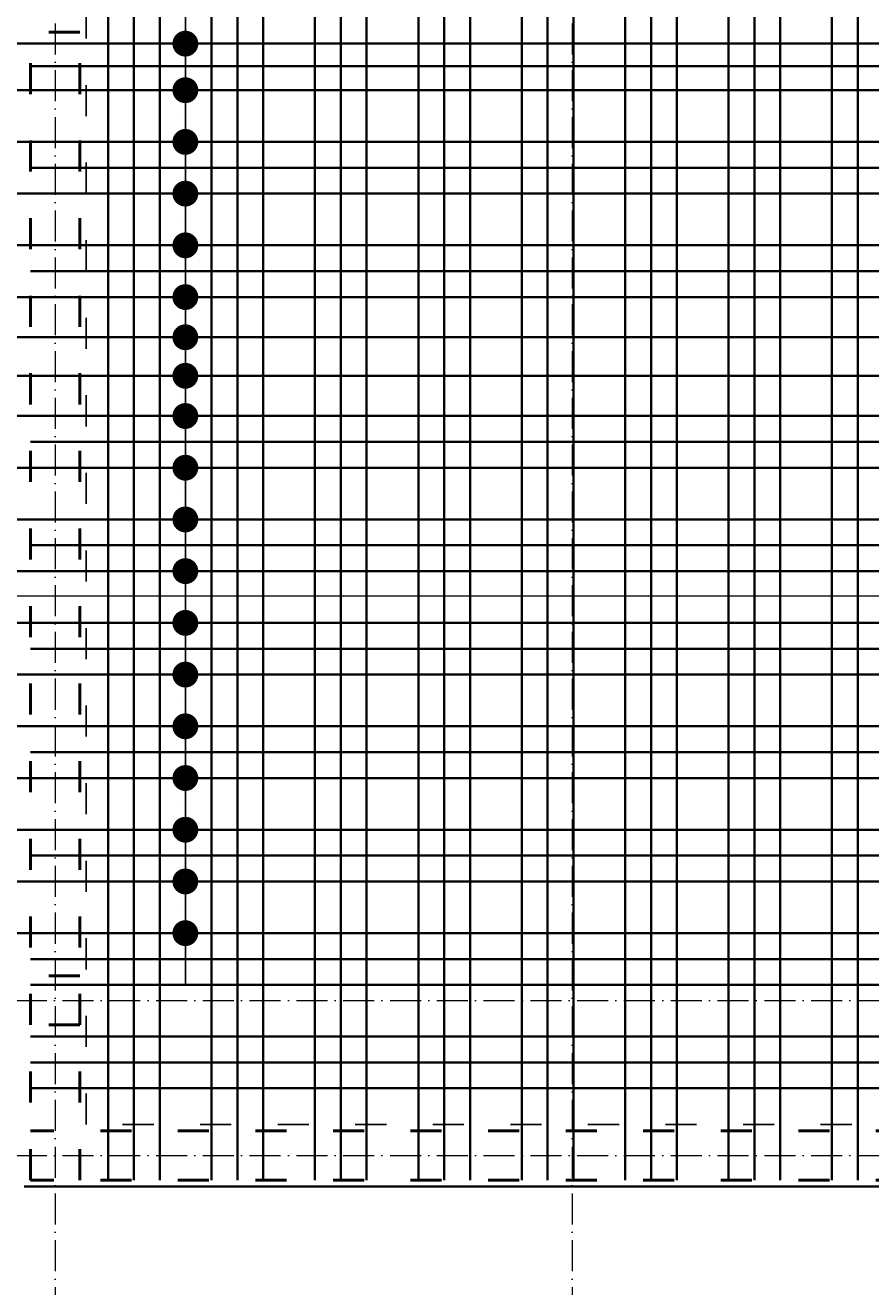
# Model space of a CAD drawing. Header units: millimetres. Extents: x 295948 to 312016, y 6878 to 18016.
# Tile 189 of 252: x 307779 to 308106, y 14013 to 14501. Entities that reach past the tile are written whole.
import ezdxf

# ---------------------------------------------------------------- set-up
doc = ezdxf.new("R2010")
doc.units = ezdxf.units.MM
doc.linetypes.add('ACAD_ISO03W100', pattern=[30, 12, -18])
doc.linetypes.add('ACAD_ISO10W100', pattern=[18, 12, -3, 0, -3])
for name, color, linetype, lineweight in [('konstrukcja', 3, 'Continuous', 35), ('konstrukcja wymiary', 1, 'Continuous', 13), ('osie', 5, 'ACAD_ISO10W100', 13), ('zbrojenie', 4, 'Continuous', 50), ('zbrojenie płyty', 141, 'Continuous', 35)]:
    doc.layers.add(name, color=color, linetype=linetype, lineweight=lineweight)
doc.layers.add('przerywane', color=6, linetype='ACAD_ISO03W100')
doc.styles.add('KONSTRUKCJA', font='romand.shx', dxfattribs={"oblique": 10})
doc.styles.get("Standard").update_dxf_attribs({"font": 'romand.shx', "oblique": 10})
doc.dimstyles.new('150', dxfattribs={"dimtxt": 10, "dimasz": 7, "dimexe": 1.25, "dimexo": 0.625, "dimgap": 3, "dimtad": 1, "dimdec": 0, "dimrnd": 0.5, "dimtxsty": 'KONSTRUKCJA', "dimblk": 'ARCHTICK', "dimcen": 2.5, "dimadec": 0, "dimazin": 0, "dimtfac": 1, "dimtdec": 0, "dimtix": 1, "dimtmove": 0, "dimatfit": 3, "dimfxl": 4, "dimfxlon": 1, "dimarcsym": 0})
doc.dimstyles.new('kropki', dxfattribs={"dimtxt": 0.001, "dimasz": 10, "dimexe": 1.25, "dimexo": 0.625, "dimgap": 1, "dimtad": 1, "dimtxsty": 'Standard', "dimblk": 'DOT', "dimcen": 2.5, "dimadec": 0, "dimazin": 0, "dimtfac": 1, "dimtmove": 0, "dimatfit": 3, "dimfxl": 1, "dimfxlon": 1, "dimarcsym": 0})

# ---------------------------------------------------------------- blocks, each defined once
blk = doc.blocks.new('_ArchTick')
at = {"color": 0, "linetype": 'ByBlock', "lineweight": 13, "const_width": 0.15}
blk.add_lwpolyline([(-0.5, -0.5), (0.5, 0.5)], dxfattribs=at)
blk = doc.blocks.new('*D884')
at = {"layer": 'Defpoints', "color": 0, "transparency": 16777216}
for p in [(307778.44, 14112.22), (307282.44, 14052.22), (307778.44, 13992.22)]:
    blk.add_point(p, dxfattribs=at)
at = {"layer": 'konstrukcja wymiary', "color": 0, "lineweight": -2, "transparency": 16777216}
for p, q in [((307282.44, 13996.22), (307282.44, 13990.97)), ((307778.44, 13996.22), (307778.44, 13990.97)), ((307282.44, 13992.22), (307778.44, 13992.22))]:
    blk.add_line(p, q, dxfattribs=at)
at = {"layer": 'konstrukcja wymiary', "color": 0, "lineweight": -2, "transparency": 16777216, "xscale": 7, "yscale": 7, "zscale": 7, "rotation": 180}
blk.add_blockref('_ArchTick', (307282.44, 13992.22), dxfattribs=at)
at = {"layer": 'konstrukcja wymiary', "color": 0, "lineweight": -2, "transparency": 16777216, "xscale": 7, "yscale": 7, "zscale": 7}
blk.add_blockref('_ArchTick', (307778.44, 13992.22), dxfattribs=at)
at = {"layer": 'konstrukcja wymiary', "color": 0, "transparency": 16777216, "insert": (307530.44, 14000.22), "char_height": 10, "attachment_point": 5, "style": 'KONSTRUKCJA'}
blk.add_mtext('496', dxfattribs=at)
blk = doc.blocks.new('*D885')
at = {"layer": 'Defpoints', "color": 0, "transparency": 16777216}
for p in [(307778.44, 14112.22), (308422.44, 14052.22), (308422.44, 13992.22)]:
    blk.add_point(p, dxfattribs=at)
at = {"layer": 'konstrukcja wymiary', "color": 0, "lineweight": -2, "transparency": 16777216}
for p, q in [((307778.44, 13996.22), (307778.44, 13990.97)), ((308422.44, 13996.22), (308422.44, 13990.97)), ((307778.44, 13992.22), (308422.44, 13992.22))]:
    blk.add_line(p, q, dxfattribs=at)
at = {"layer": 'konstrukcja wymiary', "color": 0, "lineweight": -2, "transparency": 16777216, "xscale": 7, "yscale": 7, "zscale": 7, "rotation": 180}
blk.add_blockref('_ArchTick', (307778.44, 13992.22), dxfattribs=at)
at = {"layer": 'konstrukcja wymiary', "color": 0, "lineweight": -2, "transparency": 16777216, "xscale": 7, "yscale": 7, "zscale": 7}
blk.add_blockref('_ArchTick', (308422.44, 13992.22), dxfattribs=at)
at = {"layer": 'konstrukcja wymiary', "color": 0, "transparency": 16777216, "insert": (308100.44, 14000.22), "char_height": 10, "attachment_point": 5, "style": 'KONSTRUKCJA'}
blk.add_mtext('644', dxfattribs=at)
blk = doc.blocks.new('_Dot')
at = {"color": 0, "linetype": 'ByBlock', "lineweight": -2}
blk.add_line((-0.5, 0), (-1, 0), dxfattribs=at)
at = {"color": 0, "linetype": 'ByBlock', "const_width": 0.5}
blk.add_lwpolyline([(-0.25, 0, 1), (0.25, 0, 1)], format="xyb", close=True, dxfattribs=at)
blk = doc.blocks.new('*D1040')
at = {"layer": 'Defpoints', "color": 0, "transparency": 16777216}
for p in [(307840.81, 14170.22), (307850.94, 14170.22), (307850.94, 14150.22)]:
    blk.add_point(p, dxfattribs=at)
at = {"layer": 'konstrukcja wymiary', "color": 0, "lineweight": -2, "transparency": 16777216}
for p, q in [((307840.81, 14180.22), (307840.81, 14190.22)), ((307841.81, 14170.22), (307839.56, 14170.22)), ((307840.81, 14150.22), (307840.81, 14170.22)), ((307841.81, 14150.22), (307839.56, 14150.22)), ((307840.81, 14140.22), (307840.81, 14130.22))]:
    blk.add_line(p, q, dxfattribs=at)
at = {"layer": 'konstrukcja wymiary', "color": 0, "lineweight": -2, "transparency": 16777216, "xscale": 10, "yscale": 10, "zscale": 10}
for p, rotation in [((307840.81, 14170.22), 270), ((307840.81, 14150.22), 90)]:
    blk.add_blockref('_Dot', p, dxfattribs=dict(at, rotation=rotation))
at = {"layer": 'konstrukcja wymiary', "color": 0, "transparency": 16777216, "insert": (307839.81, 14160.22), "char_height": 0.001, "attachment_point": 5, "rotation": 90}
blk.add_mtext('20', dxfattribs=at)
blk = doc.blocks.new('*D1041')
at = {"layer": 'Defpoints', "color": 0, "transparency": 16777216}
for p in [(307840.81, 14190.22), (307850.94, 14190.22), (307850.94, 14170.22)]:
    blk.add_point(p, dxfattribs=at)
at = {"layer": 'konstrukcja wymiary', "color": 0, "lineweight": -2, "transparency": 16777216}
for p, q in [((307840.81, 14200.22), (307840.81, 14210.22)), ((307841.81, 14190.22), (307839.56, 14190.22)), ((307840.81, 14170.22), (307840.81, 14190.22)), ((307841.81, 14170.22), (307839.56, 14170.22)), ((307840.81, 14160.22), (307840.81, 14150.22))]:
    blk.add_line(p, q, dxfattribs=at)
at = {"layer": 'konstrukcja wymiary', "color": 0, "lineweight": -2, "transparency": 16777216, "xscale": 10, "yscale": 10, "zscale": 10}
for p, rotation in [((307840.81, 14190.22), 270), ((307840.81, 14170.22), 90)]:
    blk.add_blockref('_Dot', p, dxfattribs=dict(at, rotation=rotation))
at = {"layer": 'konstrukcja wymiary', "color": 0, "transparency": 16777216, "insert": (307839.81, 14180.22), "char_height": 0.001, "attachment_point": 5, "rotation": 90}
blk.add_mtext('20', dxfattribs=at)
blk = doc.blocks.new('*D1014')
at = {"layer": 'Defpoints', "color": 0, "transparency": 16777216}
for p in [(307840.81, 14210.22), (307850.94, 14210.22), (307850.94, 14190.22)]:
    blk.add_point(p, dxfattribs=at)
at = {"layer": 'konstrukcja wymiary', "color": 0, "lineweight": -2, "transparency": 16777216}
for p, q in [((307840.81, 14220.22), (307840.81, 14230.22)), ((307841.81, 14210.22), (307839.56, 14210.22)), ((307840.81, 14190.22), (307840.81, 14210.22)), ((307841.81, 14190.22), (307839.56, 14190.22)), ((307840.81, 14180.22), (307840.81, 14170.22))]:
    blk.add_line(p, q, dxfattribs=at)
at = {"layer": 'konstrukcja wymiary', "color": 0, "lineweight": -2, "transparency": 16777216, "xscale": 10, "yscale": 10, "zscale": 10}
for p, rotation in [((307840.81, 14210.22), 270), ((307840.81, 14190.22), 90)]:
    blk.add_blockref('_Dot', p, dxfattribs=dict(at, rotation=rotation))
at = {"layer": 'konstrukcja wymiary', "color": 0, "transparency": 16777216, "insert": (307839.81, 14200.22), "char_height": 0.001, "attachment_point": 5, "rotation": 90}
blk.add_mtext('20', dxfattribs=at)
blk = doc.blocks.new('*D1015')
at = {"layer": 'Defpoints', "color": 0, "transparency": 16777216}
for p in [(307840.81, 14230.22), (307850.94, 14230.22), (307850.94, 14210.22)]:
    blk.add_point(p, dxfattribs=at)
at = {"layer": 'konstrukcja wymiary', "color": 0, "lineweight": -2, "transparency": 16777216}
for p, q in [((307840.81, 14240.22), (307840.81, 14250.22)), ((307841.81, 14230.22), (307839.56, 14230.22)), ((307840.81, 14210.22), (307840.81, 14230.22)), ((307841.81, 14210.22), (307839.56, 14210.22)), ((307840.81, 14200.22), (307840.81, 14190.22))]:
    blk.add_line(p, q, dxfattribs=at)
at = {"layer": 'konstrukcja wymiary', "color": 0, "lineweight": -2, "transparency": 16777216, "xscale": 10, "yscale": 10, "zscale": 10}
for p, rotation in [((307840.81, 14230.22), 270), ((307840.81, 14210.22), 90)]:
    blk.add_blockref('_Dot', p, dxfattribs=dict(at, rotation=rotation))
at = {"layer": 'konstrukcja wymiary', "color": 0, "transparency": 16777216, "insert": (307839.81, 14220.22), "char_height": 0.001, "attachment_point": 5, "rotation": 90}
blk.add_mtext('20', dxfattribs=at)
blk = doc.blocks.new('*D1016')
at = {"layer": 'Defpoints', "color": 0, "transparency": 16777216}
for p in [(307840.81, 14250.22), (307850.94, 14250.22), (307850.94, 14230.22)]:
    blk.add_point(p, dxfattribs=at)
at = {"layer": 'konstrukcja wymiary', "color": 0, "lineweight": -2, "transparency": 16777216}
for p, q in [((307840.81, 14260.22), (307840.81, 14270.22)), ((307841.81, 14250.22), (307839.56, 14250.22)), ((307840.81, 14230.22), (307840.81, 14250.22)), ((307841.81, 14230.22), (307839.56, 14230.22)), ((307840.81, 14220.22), (307840.81, 14210.22))]:
    blk.add_line(p, q, dxfattribs=at)
at = {"layer": 'konstrukcja wymiary', "color": 0, "lineweight": -2, "transparency": 16777216, "xscale": 10, "yscale": 10, "zscale": 10}
for p, rotation in [((307840.81, 14250.22), 270), ((307840.81, 14230.22), 90)]:
    blk.add_blockref('_Dot', p, dxfattribs=dict(at, rotation=rotation))
at = {"layer": 'konstrukcja wymiary', "color": 0, "transparency": 16777216, "insert": (307839.81, 14240.22), "char_height": 0.001, "attachment_point": 5, "rotation": 90}
blk.add_mtext('20', dxfattribs=at)
blk = doc.blocks.new('*D1017')
at = {"layer": 'Defpoints', "color": 0, "transparency": 16777216}
for p in [(307840.81, 14270.22), (307850.94, 14270.22), (307850.94, 14250.22)]:
    blk.add_point(p, dxfattribs=at)
at = {"layer": 'konstrukcja wymiary', "color": 0, "lineweight": -2, "transparency": 16777216}
for p, q in [((307840.81, 14280.22), (307840.81, 14290.22)), ((307841.81, 14270.22), (307839.56, 14270.22)), ((307840.81, 14250.22), (307840.81, 14270.22)), ((307841.81, 14250.22), (307839.56, 14250.22)), ((307840.81, 14240.22), (307840.81, 14230.22))]:
    blk.add_line(p, q, dxfattribs=at)
at = {"layer": 'konstrukcja wymiary', "color": 0, "lineweight": -2, "transparency": 16777216, "xscale": 10, "yscale": 10, "zscale": 10}
for p, rotation in [((307840.81, 14270.22), 270), ((307840.81, 14250.22), 90)]:
    blk.add_blockref('_Dot', p, dxfattribs=dict(at, rotation=rotation))
at = {"layer": 'konstrukcja wymiary', "color": 0, "transparency": 16777216, "insert": (307839.81, 14260.22), "char_height": 0.001, "attachment_point": 5, "rotation": 90}
blk.add_mtext('20', dxfattribs=at)
blk = doc.blocks.new('*D1018')
at = {"layer": 'Defpoints', "color": 0, "transparency": 16777216}
for p in [(307840.81, 14290.22), (307850.94, 14290.22), (307850.94, 14270.22)]:
    blk.add_point(p, dxfattribs=at)
at = {"layer": 'konstrukcja wymiary', "color": 0, "lineweight": -2, "transparency": 16777216}
for p, q in [((307840.81, 14300.22), (307840.81, 14310.22)), ((307841.81, 14290.22), (307839.56, 14290.22)), ((307840.81, 14270.22), (307840.81, 14290.22)), ((307841.81, 14270.22), (307839.56, 14270.22)), ((307840.81, 14260.22), (307840.81, 14250.22))]:
    blk.add_line(p, q, dxfattribs=at)
at = {"layer": 'konstrukcja wymiary', "color": 0, "lineweight": -2, "transparency": 16777216, "xscale": 10, "yscale": 10, "zscale": 10}
for p, rotation in [((307840.81, 14290.22), 270), ((307840.81, 14270.22), 90)]:
    blk.add_blockref('_Dot', p, dxfattribs=dict(at, rotation=rotation))
at = {"layer": 'konstrukcja wymiary', "color": 0, "transparency": 16777216, "insert": (307839.81, 14280.22), "char_height": 0.001, "attachment_point": 5, "rotation": 90}
blk.add_mtext('20', dxfattribs=at)
blk = doc.blocks.new('*D1019')
at = {"layer": 'Defpoints', "color": 0, "transparency": 16777216}
for p in [(307840.81, 14310.22), (307850.94, 14310.22), (307850.94, 14290.22)]:
    blk.add_point(p, dxfattribs=at)
at = {"layer": 'konstrukcja wymiary', "color": 0, "lineweight": -2, "transparency": 16777216}
for p, q in [((307840.81, 14320.22), (307840.81, 14330.22)), ((307841.81, 14310.22), (307839.56, 14310.22)), ((307840.81, 14290.22), (307840.81, 14310.22)), ((307841.81, 14290.22), (307839.56, 14290.22)), ((307840.81, 14280.22), (307840.81, 14270.22))]:
    blk.add_line(p, q, dxfattribs=at)
at = {"layer": 'konstrukcja wymiary', "color": 0, "lineweight": -2, "transparency": 16777216, "xscale": 10, "yscale": 10, "zscale": 10}
for p, rotation in [((307840.81, 14310.22), 270), ((307840.81, 14290.22), 90)]:
    blk.add_blockref('_Dot', p, dxfattribs=dict(at, rotation=rotation))
at = {"layer": 'konstrukcja wymiary', "color": 0, "transparency": 16777216, "insert": (307839.81, 14300.22), "char_height": 0.001, "attachment_point": 5, "rotation": 90}
blk.add_mtext('20', dxfattribs=at)
blk = doc.blocks.new('*D1052')
at = {"layer": 'Defpoints', "color": 0, "transparency": 16777216}
for p in [(307840.81, 14330.22), (307850.94, 14330.22), (307850.94, 14310.22)]:
    blk.add_point(p, dxfattribs=at)
at = {"layer": 'konstrukcja wymiary', "color": 0, "lineweight": -2, "transparency": 16777216}
for p, q in [((307840.81, 14340.22), (307840.81, 14350.22)), ((307841.81, 14330.22), (307839.56, 14330.22)), ((307840.81, 14310.22), (307840.81, 14330.22)), ((307841.81, 14310.22), (307839.56, 14310.22)), ((307840.81, 14300.22), (307840.81, 14290.22))]:
    blk.add_line(p, q, dxfattribs=at)
at = {"layer": 'konstrukcja wymiary', "color": 0, "lineweight": -2, "transparency": 16777216, "xscale": 10, "yscale": 10, "zscale": 10}
for p, rotation in [((307840.81, 14330.22), 270), ((307840.81, 14310.22), 90)]:
    blk.add_blockref('_Dot', p, dxfattribs=dict(at, rotation=rotation))
at = {"layer": 'konstrukcja wymiary', "color": 0, "transparency": 16777216, "insert": (307839.81, 14320.22), "char_height": 0.001, "attachment_point": 5, "rotation": 90}
blk.add_mtext('20', dxfattribs=at)
blk = doc.blocks.new('*D1053')
at = {"layer": 'Defpoints', "color": 0, "transparency": 16777216}
for p in [(307840.81, 14350.22), (307850.94, 14350.22), (307850.94, 14330.22)]:
    blk.add_point(p, dxfattribs=at)
at = {"layer": 'konstrukcja wymiary', "color": 0, "lineweight": -2, "transparency": 16777216}
for p, q in [((307840.81, 14360.22), (307840.81, 14370.22)), ((307841.81, 14350.22), (307839.56, 14350.22)), ((307840.81, 14330.22), (307840.81, 14350.22)), ((307841.81, 14330.22), (307839.56, 14330.22)), ((307840.81, 14320.22), (307840.81, 14310.22))]:
    blk.add_line(p, q, dxfattribs=at)
at = {"layer": 'konstrukcja wymiary', "color": 0, "lineweight": -2, "transparency": 16777216, "xscale": 10, "yscale": 10, "zscale": 10}
for p, rotation in [((307840.81, 14350.22), 270), ((307840.81, 14330.22), 90)]:
    blk.add_blockref('_Dot', p, dxfattribs=dict(at, rotation=rotation))
at = {"layer": 'konstrukcja wymiary', "color": 0, "transparency": 16777216, "insert": (307839.81, 14340.22), "char_height": 0.001, "attachment_point": 5, "rotation": 90}
blk.add_mtext('20', dxfattribs=at)
blk = doc.blocks.new('*D1054')
at = {"layer": 'Defpoints', "color": 0, "transparency": 16777216}
for p in [(307840.81, 14365.77), (307850.94, 14365.77), (307850.94, 14350.22)]:
    blk.add_point(p, dxfattribs=at)
at = {"layer": 'konstrukcja wymiary', "color": 0, "lineweight": -2, "transparency": 16777216}
for p, q in [((307840.81, 14375.77), (307840.81, 14385.77)), ((307841.81, 14365.77), (307839.56, 14365.77)), ((307840.81, 14350.22), (307840.81, 14365.77)), ((307841.81, 14350.22), (307839.56, 14350.22)), ((307840.81, 14340.22), (307840.81, 14330.22))]:
    blk.add_line(p, q, dxfattribs=at)
at = {"layer": 'konstrukcja wymiary', "color": 0, "lineweight": -2, "transparency": 16777216, "xscale": 10, "yscale": 10, "zscale": 10}
for p, rotation in [((307840.81, 14365.77), 270), ((307840.81, 14350.22), 90)]:
    blk.add_blockref('_Dot', p, dxfattribs=dict(at, rotation=rotation))
at = {"layer": 'konstrukcja wymiary', "color": 0, "transparency": 16777216, "insert": (307839.81, 14358), "char_height": 0.001, "attachment_point": 5, "rotation": 90}
blk.add_mtext('15,54', dxfattribs=at)
blk = doc.blocks.new('*D1055')
at = {"layer": 'Defpoints', "color": 0, "transparency": 16777216}
for p in [(307840.81, 14380.68), (307850.94, 14380.68), (307850.94, 14365.77)]:
    blk.add_point(p, dxfattribs=at)
at = {"layer": 'konstrukcja wymiary', "color": 0, "lineweight": -2, "transparency": 16777216}
for p, q in [((307840.81, 14390.68), (307840.81, 14400.68)), ((307841.81, 14380.68), (307839.56, 14380.68)), ((307840.81, 14365.77), (307840.81, 14380.68)), ((307841.81, 14365.77), (307839.56, 14365.77)), ((307840.81, 14355.77), (307840.81, 14345.77))]:
    blk.add_line(p, q, dxfattribs=at)
at = {"layer": 'konstrukcja wymiary', "color": 0, "lineweight": -2, "transparency": 16777216, "xscale": 10, "yscale": 10, "zscale": 10}
for p, rotation in [((307840.81, 14380.68), 270), ((307840.81, 14365.77), 90)]:
    blk.add_blockref('_Dot', p, dxfattribs=dict(at, rotation=rotation))
at = {"layer": 'konstrukcja wymiary', "color": 0, "transparency": 16777216, "insert": (307839.81, 14373.22), "char_height": 0.001, "attachment_point": 5, "rotation": 90}
blk.add_mtext('14,91', dxfattribs=at)
blk = doc.blocks.new('*D1020')
at = {"layer": 'Defpoints', "color": 0, "transparency": 16777216}
for p in [(307840.81, 14396.22), (307844.56, 14396.22), (307850.94, 14380.68)]:
    blk.add_point(p, dxfattribs=at)
at = {"layer": 'konstrukcja wymiary', "color": 0, "lineweight": -2, "transparency": 16777216}
for p, q in [((307840.81, 14406.22), (307840.81, 14416.22)), ((307841.81, 14396.22), (307839.56, 14396.22)), ((307840.81, 14380.68), (307840.81, 14396.22)), ((307841.81, 14380.68), (307839.56, 14380.68)), ((307840.81, 14370.68), (307840.81, 14360.68))]:
    blk.add_line(p, q, dxfattribs=at)
at = {"layer": 'konstrukcja wymiary', "color": 0, "lineweight": -2, "transparency": 16777216, "xscale": 10, "yscale": 10, "zscale": 10}
for p, rotation in [((307840.81, 14396.22), 270), ((307840.81, 14380.68), 90)]:
    blk.add_blockref('_Dot', p, dxfattribs=dict(at, rotation=rotation))
at = {"layer": 'konstrukcja wymiary', "color": 0, "transparency": 16777216, "insert": (307839.81, 14388.45), "char_height": 0.001, "attachment_point": 5, "rotation": 90}
blk.add_mtext('15,54', dxfattribs=at)
blk = doc.blocks.new('*D1021')
at = {"layer": 'Defpoints', "color": 0, "transparency": 16777216}
for p in [(307840.81, 14416.22), (307850.94, 14416.22), (307844.56, 14396.22)]:
    blk.add_point(p, dxfattribs=at)
at = {"layer": 'konstrukcja wymiary', "color": 0, "lineweight": -2, "transparency": 16777216}
for p, q in [((307840.81, 14426.22), (307840.81, 14436.22)), ((307841.81, 14416.22), (307839.56, 14416.22)), ((307840.81, 14396.22), (307840.81, 14416.22)), ((307841.81, 14396.22), (307839.56, 14396.22)), ((307840.81, 14386.22), (307840.81, 14376.22))]:
    blk.add_line(p, q, dxfattribs=at)
at = {"layer": 'konstrukcja wymiary', "color": 0, "lineweight": -2, "transparency": 16777216, "xscale": 10, "yscale": 10, "zscale": 10}
for p, rotation in [((307840.81, 14416.22), 270), ((307840.81, 14396.22), 90)]:
    blk.add_blockref('_Dot', p, dxfattribs=dict(at, rotation=rotation))
at = {"layer": 'konstrukcja wymiary', "color": 0, "transparency": 16777216, "insert": (307839.81, 14406.22), "char_height": 0.001, "attachment_point": 5, "rotation": 90}
blk.add_mtext('20', dxfattribs=at)
blk = doc.blocks.new('*D1022')
at = {"layer": 'Defpoints', "color": 0, "transparency": 16777216}
for p in [(307840.81, 14436.22), (307850.94, 14436.22), (307850.94, 14416.22)]:
    blk.add_point(p, dxfattribs=at)
at = {"layer": 'konstrukcja wymiary', "color": 0, "lineweight": -2, "transparency": 16777216}
for p, q in [((307840.81, 14446.22), (307840.81, 14456.22)), ((307841.81, 14436.22), (307839.56, 14436.22)), ((307840.81, 14416.22), (307840.81, 14436.22)), ((307841.81, 14416.22), (307839.56, 14416.22)), ((307840.81, 14406.22), (307840.81, 14396.22))]:
    blk.add_line(p, q, dxfattribs=at)
at = {"layer": 'konstrukcja wymiary', "color": 0, "lineweight": -2, "transparency": 16777216, "xscale": 10, "yscale": 10, "zscale": 10}
for p, rotation in [((307840.81, 14436.22), 270), ((307840.81, 14416.22), 90)]:
    blk.add_blockref('_Dot', p, dxfattribs=dict(at, rotation=rotation))
at = {"layer": 'konstrukcja wymiary', "color": 0, "transparency": 16777216, "insert": (307839.81, 14426.22), "char_height": 0.001, "attachment_point": 5, "rotation": 90}
blk.add_mtext('20', dxfattribs=at)
blk = doc.blocks.new('*D1023')
at = {"layer": 'Defpoints', "color": 0, "transparency": 16777216}
for p in [(307840.81, 14456.22), (307850.94, 14456.22), (307850.94, 14436.22)]:
    blk.add_point(p, dxfattribs=at)
at = {"layer": 'konstrukcja wymiary', "color": 0, "lineweight": -2, "transparency": 16777216}
for p, q in [((307840.81, 14466.22), (307840.81, 14476.22)), ((307841.81, 14456.22), (307839.56, 14456.22)), ((307840.81, 14436.22), (307840.81, 14456.22)), ((307841.81, 14436.22), (307839.56, 14436.22)), ((307840.81, 14426.22), (307840.81, 14416.22))]:
    blk.add_line(p, q, dxfattribs=at)
at = {"layer": 'konstrukcja wymiary', "color": 0, "lineweight": -2, "transparency": 16777216, "xscale": 10, "yscale": 10, "zscale": 10}
for p, rotation in [((307840.81, 14456.22), 270), ((307840.81, 14436.22), 90)]:
    blk.add_blockref('_Dot', p, dxfattribs=dict(at, rotation=rotation))
at = {"layer": 'konstrukcja wymiary', "color": 0, "transparency": 16777216, "insert": (307839.81, 14446.22), "char_height": 0.001, "attachment_point": 5, "rotation": 90}
blk.add_mtext('20', dxfattribs=at)
blk = doc.blocks.new('*D1024')
at = {"layer": 'Defpoints', "color": 0, "transparency": 16777216}
for p in [(307840.81, 14476.22), (307850.94, 14476.22), (307850.94, 14456.22)]:
    blk.add_point(p, dxfattribs=at)
at = {"layer": 'konstrukcja wymiary', "color": 0, "lineweight": -2, "transparency": 16777216}
for p, q in [((307840.81, 14486.22), (307840.81, 14496.22)), ((307841.81, 14476.22), (307839.56, 14476.22)), ((307840.81, 14456.22), (307840.81, 14476.22)), ((307841.81, 14456.22), (307839.56, 14456.22)), ((307840.81, 14446.22), (307840.81, 14436.22))]:
    blk.add_line(p, q, dxfattribs=at)
at = {"layer": 'konstrukcja wymiary', "color": 0, "lineweight": -2, "transparency": 16777216, "xscale": 10, "yscale": 10, "zscale": 10}
for p, rotation in [((307840.81, 14476.22), 270), ((307840.81, 14456.22), 90)]:
    blk.add_blockref('_Dot', p, dxfattribs=dict(at, rotation=rotation))
at = {"layer": 'konstrukcja wymiary', "color": 0, "transparency": 16777216, "insert": (307839.81, 14466.22), "char_height": 0.001, "attachment_point": 5, "rotation": 90}
blk.add_mtext('20', dxfattribs=at)
blk = doc.blocks.new('*D1025')
at = {"layer": 'Defpoints', "color": 0, "transparency": 16777216}
for p in [(307840.81, 14494.22), (307850.94, 14494.22), (307850.94, 14476.22)]:
    blk.add_point(p, dxfattribs=at)
at = {"layer": 'konstrukcja wymiary', "color": 0, "lineweight": -2, "transparency": 16777216}
for p, q in [((307840.81, 14504.22), (307840.81, 14514.22)), ((307841.81, 14494.22), (307839.56, 14494.22)), ((307840.81, 14476.22), (307840.81, 14494.22)), ((307841.81, 14476.22), (307839.56, 14476.22)), ((307840.81, 14466.22), (307840.81, 14456.22))]:
    blk.add_line(p, q, dxfattribs=at)
at = {"layer": 'konstrukcja wymiary', "color": 0, "lineweight": -2, "transparency": 16777216, "xscale": 10, "yscale": 10, "zscale": 10}
for p, rotation in [((307840.81, 14494.22), 270), ((307840.81, 14476.22), 90)]:
    blk.add_blockref('_Dot', p, dxfattribs=dict(at, rotation=rotation))
at = {"layer": 'konstrukcja wymiary', "color": 0, "transparency": 16777216, "insert": (307839.81, 14485.22), "char_height": 0.001, "attachment_point": 5, "rotation": 90}
blk.add_mtext('18', dxfattribs=at)
blk = doc.blocks.new('*D1734')
at = {"layer": 'Defpoints', "color": 0, "transparency": 16777216}
for p in [(308234.44, 15501.22), (307678.44, 15013.32), (308234.44, 14393.22)]:
    blk.add_point(p, dxfattribs=at)
at = {"layer": 'konstrukcja wymiary', "color": 0, "lineweight": -2, "transparency": 16777216}
for p, q in [((307678.44, 15497.22), (307678.44, 15502.47)), ((307678.44, 15501.22), (308234.44, 15501.22)), ((308234.44, 15497.22), (308234.44, 15502.47))]:
    blk.add_line(p, q, dxfattribs=at)
at = {"layer": 'konstrukcja wymiary', "color": 0, "lineweight": -2, "transparency": 16777216, "xscale": 7, "yscale": 7, "zscale": 7, "rotation": 180}
blk.add_blockref('_ArchTick', (307678.44, 15501.22), dxfattribs=at)
at = {"layer": 'konstrukcja wymiary', "color": 0, "lineweight": -2, "transparency": 16777216, "xscale": 7, "yscale": 7, "zscale": 7}
blk.add_blockref('_ArchTick', (308234.44, 15501.22), dxfattribs=at)
at = {"layer": 'konstrukcja wymiary', "color": 0, "transparency": 16777216, "insert": (307956.44, 15509.22), "char_height": 10, "attachment_point": 5, "style": 'KONSTRUKCJA'}
blk.add_mtext('556', dxfattribs=at)

msp = doc.modelspace()

# ---------------------------------------------------------------- linework, layer by layer
at = {"layer": 'konstrukcja'}
msp.add_line((307778.44, 14052.224), (308422.44, 14052.224), dxfattribs=at)
at = {"layer": 'konstrukcja wymiary'}
for p, q in [((307840.812, 14466.224), (307840.812, 15310.963)), ((308260.823, 14280.491), (307471.912, 14280.491))]:
    msp.add_line(p, q, dxfattribs=at)
at = {"layer": 'osie'}
for p, q in [((307790.44, 15606.148), (307790.44, 13976.332)), ((307990.44, 15606.148), (307990.44, 13976.332)), ((306435.771, 14124.224), (308440.491, 14124.224)), ((306435.771, 14064.224), (308440.491, 14064.224))]:
    msp.add_line(p, q, dxfattribs=at)
at = {"layer": 'przerywane'}
for p, q in [((307802.44, 14076.224), (307802.44, 14687.224)), ((308398.556, 14076.224), (307802.44, 14076.224))]:
    msp.add_line(p, q, dxfattribs=at)
at = {"layer": 'zbrojenie', "linetype": 'ACAD_ISO03W100'}
for p, q in [((307780.94, 14054.724), (307780.94, 14708.724)), ((307799.94, 14054.724), (307799.94, 14708.724)), ((307799.94, 14498.724), (307548.94, 14498.724)), ((307799.94, 14133.724), (307260.94, 14133.724)), ((307799.94, 14114.724), (307260.94, 14114.724)), ((308419.94, 14073.724), (307780.94, 14073.724)), ((308419.94, 14054.724), (307780.94, 14054.724))]:
    msp.add_line(p, q, dxfattribs=at)
at = {"layer": 'zbrojenie płyty'}
for p, q in [((307810.94, 14054.724), (307810.94, 14708.724)), ((307820.94, 14054.724), (307820.94, 14708.724)), ((307830.94, 14054.724), (307830.94, 14708.724)), ((307850.94, 14054.724), (307850.94, 14708.724)), ((307860.94, 14054.724), (307860.94, 14708.724)), ((307870.94, 14054.724), (307870.94, 14708.724)), ((307890.94, 14054.724), (307890.94, 14708.724)), ((307900.94, 14054.724), (307900.94, 14708.724)), ((307910.94, 14054.724), (307910.94, 14708.724)), ((307930.94, 14054.724), (307930.94, 14708.724)), ((307940.94, 14054.724), (307940.94, 14708.724)), ((307950.94, 14054.724), (307950.94, 14708.724)), ((307970.94, 14054.724), (307970.94, 14708.724)), ((307980.94, 14054.724), (307980.94, 14708.724)), ((307990.94, 14054.724), (307990.94, 14708.724)), ((308010.94, 14054.724), (308010.94, 14708.724)), ((308020.94, 14054.724), (308020.94, 14708.724)), ((308030.94, 14054.724), (308030.94, 14708.724)), ((308050.94, 14054.724), (308050.94, 14708.724)), ((308060.94, 14054.724), (308060.94, 14708.724)), ((308070.94, 14054.724), (308070.94, 14708.724)), ((308090.94, 14054.724), (308090.94, 14708.724)), ((308100.94, 14054.724), (308100.94, 14708.724)), ((308419.94, 14494.224), (307548.94, 14494.224)), ((308419.94, 14485.572), (307780.94, 14485.572)), ((308419.94, 14476.224), (307548.94, 14476.224)), ((308419.94, 14456.224), (307548.94, 14456.224)), ((308419.94, 14446.224), (307780.94, 14446.224)), ((308419.94, 14436.224), (307548.94, 14436.224)), ((308419.94, 14416.224), (307548.94, 14416.224)), ((308419.94, 14406.224), (307780.94, 14406.224)), ((308419.94, 14396.224), (307548.94, 14396.224)), ((308231.045, 14380.68), (307548.94, 14380.68)), ((308231.045, 14365.768), (307548.94, 14365.768)), ((308419.94, 14350.224), (307548.94, 14350.224)), ((308419.94, 14340.224), (307780.94, 14340.224)), ((308419.94, 14330.224), (307548.94, 14330.224)), ((308419.94, 14310.224), (307548.94, 14310.224)), ((308419.94, 14300.224), (307780.94, 14300.224)), ((308419.94, 14290.224), (307548.94, 14290.224)), ((308419.94, 14270.224), (307548.94, 14270.224)), ((308419.94, 14260.224), (307780.94, 14260.224)), ((308419.94, 14250.224), (307548.94, 14250.224)), ((308419.94, 14230.224), (307548.94, 14230.224)), ((308419.94, 14220.224), (307780.94, 14220.224)), ((308419.94, 14210.224), (307548.94, 14210.224)), ((308419.94, 14190.224), (307548.94, 14190.224)), ((308419.94, 14180.224), (307780.94, 14180.224)), ((308419.94, 14170.224), (307548.94, 14170.224)), ((308419.94, 14150.224), (307548.94, 14150.224)), ((308419.94, 14140.224), (307780.94, 14140.224)), ((308419.94, 14130.224), (307780.94, 14130.224)), ((308419.94, 14110.224), (307780.94, 14110.224)), ((308419.94, 14100.224), (307780.94, 14100.224)), ((308419.94, 14090.224), (307780.94, 14090.224))]:
    msp.add_line(p, q, dxfattribs=at)

# ---------------------------------------------------------------- dimensions: what is measured, and where the dimension line sits
at = {"layer": 'konstrukcja wymiary'}
for base, p1, p2, picture, middle in [((308234.44, 15501.224), (307678.44, 15013.324), (308234.44, 14393.224), '*D1734', (307956.44, 15509.224)), ((307778.44, 13992.224), (307282.44, 14052.224), (307778.44, 14112.224), '*D884', (307530.44, 14000.224)), ((308422.44, 13992.224), (307778.44, 14112.224), (308422.44, 14052.224), '*D885', (308100.44, 14000.224))]:
    dim = msp.add_linear_dim(base=base, p1=p1, p2=p2, dimstyle='150', override={"dimtmove": 1}, dxfattribs=at)
    dim.commit()
    dim.dimension.update_dxf_attribs({"geometry": picture, "text_midpoint": middle})
for base, p1, p2, picture, middle in [((307840.812, 14494.224), (307850.94, 14476.224), (307850.94, 14494.224), '*D1025', (307839.812, 14485.224)), ((307840.812, 14476.224), (307850.94, 14456.224), (307850.94, 14476.224), '*D1024', (307839.812, 14466.224)), ((307840.812, 14456.224), (307850.94, 14436.224), (307850.94, 14456.224), '*D1023', (307839.812, 14446.224)), ((307840.812, 14436.224), (307850.94, 14416.224), (307850.94, 14436.224), '*D1022', (307839.812, 14426.224)), ((307840.812, 14416.224), (307844.562, 14396.224), (307850.94, 14416.224), '*D1021', (307839.812, 14406.224)), ((307840.812, 14396.224), (307850.94, 14380.68), (307844.562, 14396.224), '*D1020', (307839.812, 14388.452)), ((307840.812, 14380.68), (307850.94, 14365.768), (307850.94, 14380.68), '*D1055', (307839.812, 14373.224)), ((307840.812, 14365.768), (307850.94, 14350.224), (307850.94, 14365.768), '*D1054', (307839.812, 14357.996)), ((307840.812, 14350.224), (307850.94, 14330.224), (307850.94, 14350.224), '*D1053', (307839.812, 14340.224)), ((307840.812, 14330.224), (307850.94, 14310.224), (307850.94, 14330.224), '*D1052', (307839.812, 14320.224)), ((307840.812, 14310.224), (307850.94, 14290.224), (307850.94, 14310.224), '*D1019', (307839.812, 14300.224)), ((307840.812, 14290.224), (307850.94, 14270.224), (307850.94, 14290.224), '*D1018', (307839.812, 14280.224)), ((307840.812, 14270.224), (307850.94, 14250.224), (307850.94, 14270.224), '*D1017', (307839.812, 14260.224)), ((307840.812, 14250.224), (307850.94, 14230.224), (307850.94, 14250.224), '*D1016', (307839.812, 14240.224)), ((307840.812, 14230.224), (307850.94, 14210.224), (307850.94, 14230.224), '*D1015', (307839.812, 14220.224)), ((307840.812, 14210.224), (307850.94, 14190.224), (307850.94, 14210.224), '*D1014', (307839.812, 14200.224)), ((307840.812, 14190.224), (307850.94, 14170.224), (307850.94, 14190.224), '*D1041', (307839.812, 14180.224))]:
    dim = msp.add_linear_dim(base=base, p1=p1, p2=p2, angle=90, dimstyle='kropki', override={"dimtmove": 1}, dxfattribs=at)
    dim.commit()
    dim.dimension.update_dxf_attribs({"geometry": picture, "text_midpoint": middle})
dim = msp.add_linear_dim(base=(307840.812, 14170.224), p1=(307850.94, 14150.224), p2=(307850.94, 14170.224), angle=90, dimstyle='kropki', dxfattribs=at)
dim.commit()
dim.dimension.update_dxf_attribs({"geometry": '*D1040', "text_midpoint": (307839.812, 14160.224)})

doc.saveas('drawing.dxf')
